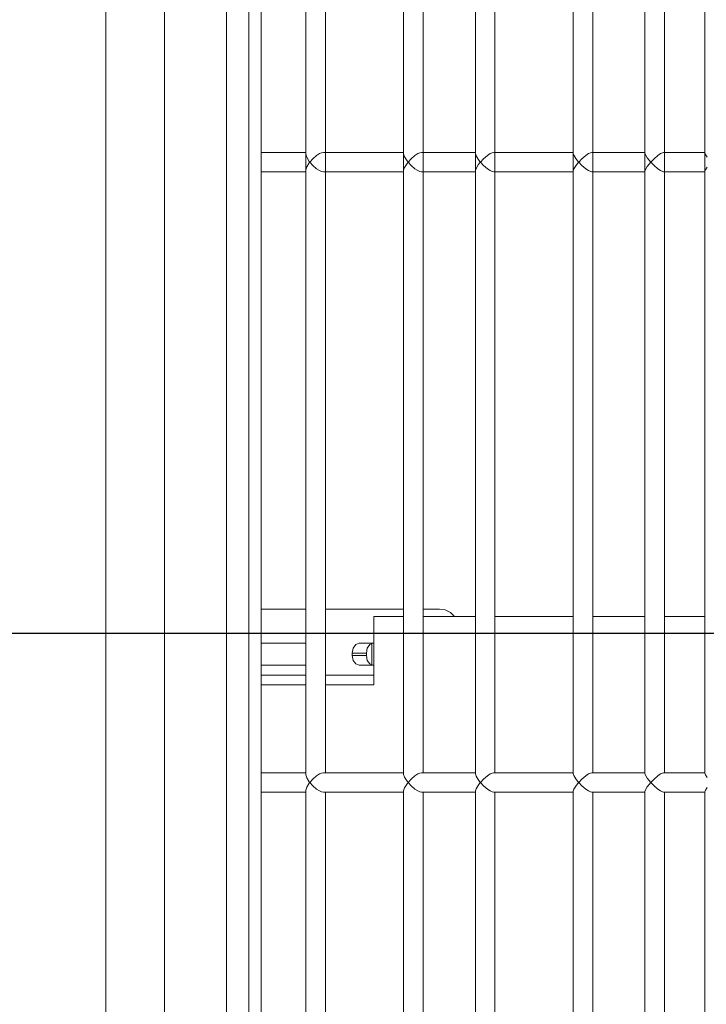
# Model space of a CAD drawing. Header units: millimetres. Extents: x -367720 to -162733, y 309172 to 337444.
# Tile 10 of 256: x -361139 to -361047, y 316455 to 316586. Entities that reach past the tile are written whole.
import ezdxf

# ---------------------------------------------------------------- set-up
doc = ezdxf.new("R2010")
doc.units = ezdxf.units.MM
doc.header["$LTSCALE"] = 10
doc.header["$MEASUREMENT"] = 0
doc.layers.get('0').update_dxf_attribs({"color": 255, "lineweight": 13})
for name, color, linetype, lineweight in [('LATS_EQ_IDU', 7, 'Continuous', 0), ('VZ1', 6, 'Continuous', 18), ('vzt-odvod', 6, 'Continuous', 40), ('vzt-přívod', 2, 'Continuous', 40)]:
    doc.layers.add(name, color=color, linetype=linetype, lineweight=lineweight)
doc.styles.add('ROMANS', font='ROMANS.shx', dxfattribs={"height": 80})

# ---------------------------------------------------------------- blocks, each defined once
blk = doc.blocks.new('LATS_IDU_WALL_MOUNTED_SB')
at = {"color": 0, "linetype": 'Continuous'}
for p, q in [((-437.87, 167.6), (438.7, 167.6)), ((-438, 159.79), (438.82, 159.79)), ((-436.17, 151.53), (436.98, 151.53)), ((436.99, 148.57), (-436.17, 148.57)), ((-376.33, 146.94), (-23.26, 146.94)), ((-298.93, 146.94), (-298.93, 143.98)), ((-296.33, 143.98), (-296.33, 146.94)), ((-284.63, 146.94), (-284.63, 143.98)), ((-283.33, 146.94), (-283.33, 140.98)), ((-282.03, 140.98), (-282.03, 146.94)), ((-279.11, 146.94), (-279.11, 140.98)), ((-274.56, 140.98), (-274.56, 146.94)), ((-216.38, 143.98), (-216.38, 146.94)), ((-213.78, 146.94), (-213.78, 143.98)), ((-298.93, 143.98), (-298.93, 140.98)), ((-296.33, 140.98), (-296.33, 143.98)), ((-284.63, 143.98), (-284.63, 140.98)), ((-216.38, 140.98), (-216.38, 143.98)), ((-213.78, 143.98), (-213.78, 140.98)), ((-298.67, 140.98), (-357.29, 140.98)), ((-298.67, 140.98), (-298.27, 140.87)), ((-298.27, 140.87), (-297.72, 140.53)), ((-297.64, 140.45), (-298.07, 140.06)), ((-297.72, 140.53), (-297.64, 140.46)), ((-297.64, 140.46), (-297.63, 140.46)), ((-297.63, 140.46), (-297.64, 140.45)), ((-297.63, 140.46), (-297.54, 140.53)), ((-297.63, 140.45), (-297.63, 140.46)), ((-297.63, 140.46), (-297.63, 140.46)), ((-297.19, 140.06), (-297.63, 140.45)), ((-297.54, 140.53), (-296.99, 140.87)), ((-296.99, 140.87), (-296.59, 140.98)), ((-296.59, 140.98), (-216.12, 140.98)), ((-234.82, 140.98), (-148.02, 140.98)), ((-214.04, 140.98), (-230.57, 140.98)), ((-215.72, 140.87), (-216.12, 140.98)), ((-215.17, 140.53), (-215.72, 140.87)), ((-215.52, 140.06), (-215.09, 140.45)), ((-215.09, 140.46), (-215.17, 140.53)), ((-215.08, 140.46), (-215.09, 140.46)), ((-215.09, 140.45), (-215.08, 140.46)), ((-214.99, 140.53), (-215.08, 140.46)), ((-215.08, 140.46), (-215.08, 140.45)), ((-215.08, 140.46), (-215.08, 140.46)), ((-215.08, 140.45), (-214.64, 140.06)), ((-214.44, 140.87), (-214.99, 140.53)), ((-214.04, 140.98), (-214.44, 140.87)), ((-298.76, 139.15), (-298.89, 138.88)), ((-298.51, 139.55), (-298.76, 139.15)), ((-298.07, 140.06), (-298.51, 139.55)), ((-296.76, 139.55), (-297.19, 140.06)), ((-296.5, 139.15), (-296.76, 139.55)), ((-296.38, 138.88), (-296.5, 139.15)), ((-216.34, 138.88), (-216.21, 139.15)), ((-216.21, 139.15), (-215.96, 139.55)), ((-215.96, 139.55), (-215.52, 140.06)), ((-214.64, 140.06), (-214.21, 139.55)), ((-214.21, 139.55), (-213.95, 139.15)), ((-213.95, 139.15), (-213.83, 138.88)), ((-357.03, 138.38), (-298.93, 138.38)), ((-298.89, 138.88), (-298.93, 138.64)), ((-298.93, 138.64), (-298.93, 133.36)), ((-296.33, 138.64), (-296.38, 138.88)), ((-296.33, 133.36), (-296.33, 138.64)), ((-216.38, 138.38), (-296.33, 138.38)), ((-284.63, 138.38), (-284.63, 135.18)), ((-283.33, 138.38), (-283.33, 131.94)), ((-274.56, 127.98), (-274.56, 138.38)), ((-148.28, 138.38), (-234.55, 138.38)), ((-230.83, 138.38), (-213.78, 138.38)), ((-216.38, 138.64), (-216.34, 138.88)), ((-216.38, 133.36), (-216.38, 138.64)), ((-213.83, 138.88), (-213.78, 138.64)), ((-213.78, 138.64), (-213.78, 133.36)), ((-284.63, 135.18), (-284.63, 131.94)), ((-282.03, 133.89), (-281.86, 134.35)), ((-282.03, 131.94), (-282.03, 133.89)), ((-281.86, 134.35), (-281.38, 134.68)), ((-281.38, 134.68), (-280.73, 134.8)), ((-280.73, 134.8), (-280.41, 134.8)), ((-280.73, 134.8), (-280.73, 132.93)), ((-280.41, 132.93), (-280.41, 134.8)), ((-280.41, 134.8), (-279.76, 134.68)), ((-279.76, 134.68), (-279.28, 134.35)), ((-279.28, 134.35), (-279.11, 133.89)), ((-279.11, 133.89), (-279.11, 131.94)), ((-298.93, 133.36), (-298.93, 127.98)), ((-296.33, 127.98), (-296.33, 133.36)), ((-281.86, 132.47), (-282.03, 132.02)), ((-281.38, 132.81), (-281.86, 132.47)), ((-280.73, 132.93), (-281.38, 132.81)), ((-280.73, 132.93), (-280.41, 132.93)), ((-279.76, 132.81), (-280.41, 132.93)), ((-279.28, 132.47), (-279.76, 132.81)), ((-279.11, 132.02), (-279.28, 132.47)), ((-216.38, 127.98), (-216.38, 133.36)), ((-213.78, 133.36), (-213.78, 127.98)), ((-275.53, 131.94), (-284.63, 131.94)), ((-279.14, 132.22), (-282, 132.22)), ((-275.53, 129.97), (-275.53, 131.94)), ((-275.53, 127.98), (-275.53, 129.97)), ((-298.72, 127.98), (-357.24, 127.98)), ((-298.72, 127.98), (-298.33, 127.86)), ((-298.33, 127.86), (-297.81, 127.53)), ((-297.64, 127.39), (-298.07, 126.98)), ((-297.81, 127.53), (-297.64, 127.39)), ((-297.64, 127.39), (-297.63, 127.39)), ((-297.63, 127.39), (-297.64, 127.39)), ((-297.63, 127.39), (-297.45, 127.53)), ((-297.63, 127.39), (-297.63, 127.39)), ((-297.19, 126.98), (-297.63, 127.39)), ((-297.63, 127.39), (-297.63, 127.39)), ((-297.45, 127.53), (-296.93, 127.86)), ((-296.93, 127.86), (-296.55, 127.98)), ((-296.55, 127.98), (-216.17, 127.98)), ((-234.77, 127.98), (-148.07, 127.98)), ((-214, 127.98), (-230.62, 127.98)), ((-215.78, 127.86), (-216.17, 127.98)), ((-215.26, 127.53), (-215.78, 127.86)), ((-215.52, 126.98), (-215.09, 127.39)), ((-215.09, 127.39), (-215.26, 127.53)), ((-215.08, 127.39), (-215.09, 127.39)), ((-215.09, 127.39), (-215.08, 127.39)), ((-214.9, 127.53), (-215.08, 127.39)), ((-215.08, 127.39), (-214.64, 126.98)), ((-215.08, 127.39), (-215.08, 127.39)), ((-215.08, 127.39), (-215.08, 127.39)), ((-214.38, 127.86), (-214.9, 127.53)), ((-214, 127.98), (-214.38, 127.86)), ((-298.89, 125.81), (-298.93, 125.59)), ((-298.76, 126.08), (-298.89, 125.81)), ((-298.51, 126.47), (-298.76, 126.08)), ((-298.07, 126.98), (-298.51, 126.47)), ((-296.76, 126.47), (-297.19, 126.98)), ((-296.5, 126.08), (-296.76, 126.47)), ((-296.38, 125.81), (-296.5, 126.08)), ((-296.33, 125.59), (-296.38, 125.81)), ((-216.38, 125.59), (-216.34, 125.81)), ((-216.34, 125.81), (-216.21, 126.08)), ((-216.21, 126.08), (-215.96, 126.47)), ((-215.96, 126.47), (-215.52, 126.98)), ((-214.64, 126.98), (-214.21, 126.47)), ((-214.21, 126.47), (-213.95, 126.08)), ((-213.95, 126.08), (-213.83, 125.81)), ((-213.83, 125.81), (-213.78, 125.59)), ((-357.03, 125.38), (-298.93, 125.38)), ((-298.93, 125.59), (-298.93, 123.77)), ((-296.33, 123.77), (-296.33, 125.59)), ((-216.38, 125.38), (-296.33, 125.38)), ((-275.53, 123.67), (-275.53, 125.38)), ((-274.56, 123.23), (-274.56, 125.38)), ((-148.28, 125.38), (-234.55, 125.38)), ((-230.83, 125.38), (-213.78, 125.38)), ((-216.38, 123.77), (-216.38, 125.59)), ((-213.78, 125.59), (-213.78, 123.77)), ((-298.93, 123.77), (-298.93, 118.43)), ((-296.33, 118.43), (-296.33, 123.77)), ((-275.53, 118.42), (-275.53, 123.67)), ((-274.67, 122.46), (-274.56, 123.23)), ((-216.38, 118.43), (-216.38, 123.77)), ((-213.78, 123.77), (-213.78, 118.43)), ((-275.01, 121.76), (-274.67, 122.46)), ((-275.53, 121.2), (-275.01, 121.76)), ((-298.76, 118.43), (-357.2, 118.43)), ((-298.76, 118.43), (-298.47, 118.35)), ((-298.47, 118.35), (-298.01, 118.07)), ((-298.01, 118.07), (-297.64, 117.78)), ((-297.63, 117.78), (-297.25, 118.07)), ((-297.25, 118.07), (-296.79, 118.35)), ((-296.79, 118.35), (-296.5, 118.43)), ((-296.5, 118.43), (-216.21, 118.43)), ((-234.73, 118.43), (-148.11, 118.43)), ((-213.95, 118.43), (-230.66, 118.43)), ((-215.92, 118.35), (-216.21, 118.43)), ((-215.46, 118.07), (-215.92, 118.35)), ((-215.09, 117.78), (-215.46, 118.07)), ((-214.7, 118.07), (-215.08, 117.78)), ((-214.24, 118.35), (-214.7, 118.07)), ((-213.95, 118.43), (-214.24, 118.35)), ((-298.51, 116.84), (-298.76, 116.46)), ((-298.07, 117.35), (-298.51, 116.84)), ((-297.64, 117.76), (-298.07, 117.35)), ((-297.64, 117.78), (-297.63, 117.77)), ((-297.63, 117.77), (-297.64, 117.76)), ((-297.63, 117.77), (-297.63, 117.78)), ((-297.63, 117.76), (-297.63, 117.77)), ((-297.19, 117.35), (-297.63, 117.76)), ((-296.76, 116.84), (-297.19, 117.35)), ((-296.5, 116.46), (-296.76, 116.84)), ((-216.21, 116.46), (-215.96, 116.84)), ((-215.96, 116.84), (-215.52, 117.35)), ((-215.52, 117.35), (-215.09, 117.76)), ((-215.08, 117.77), (-215.09, 117.78)), ((-215.09, 117.76), (-215.08, 117.77)), ((-215.08, 117.78), (-215.08, 117.77)), ((-215.08, 117.77), (-215.08, 117.76)), ((-215.08, 117.76), (-214.64, 117.35)), ((-214.64, 117.35), (-214.21, 116.84)), ((-214.21, 116.84), (-213.95, 116.46)), ((-357.03, 115.83), (-298.93, 115.83)), ((-298.89, 116.2), (-298.93, 115.99)), ((-298.93, 115.99), (-298.93, 110.74)), ((-298.76, 116.46), (-298.89, 116.2)), ((-296.38, 116.2), (-296.5, 116.46)), ((-296.33, 115.99), (-296.38, 116.2)), ((-296.33, 110.74), (-296.33, 115.99)), ((-216.38, 115.83), (-296.33, 115.83)), ((-275.53, 110.66), (-275.53, 115.82)), ((-148.28, 115.83), (-234.55, 115.83)), ((-230.83, 115.83), (-213.78, 115.83)), ((-216.38, 115.99), (-216.34, 116.2)), ((-216.38, 110.74), (-216.38, 115.99)), ((-216.34, 116.2), (-216.21, 116.46)), ((-213.95, 116.46), (-213.83, 116.2)), ((-213.83, 116.2), (-213.78, 115.99)), ((-213.78, 115.99), (-213.78, 110.74)), ((-298.93, 110.74), (-298.93, 105.43)), ((-296.33, 105.43), (-296.33, 110.74)), ((-275.53, 105.43), (-275.53, 110.66)), ((-216.38, 105.43), (-216.38, 110.74)), ((-213.78, 110.74), (-213.78, 105.43)), ((-298.8, 105.43), (-357.16, 105.43)), ((-298.8, 105.43), (-298.54, 105.35)), ((-298.54, 105.35), (-298.12, 105.1)), ((-298.12, 105.1), (-297.64, 104.71)), ((-297.63, 104.71), (-297.14, 105.1)), ((-297.14, 105.1), (-296.72, 105.35)), ((-296.72, 105.35), (-296.47, 105.43)), ((-296.47, 105.43), (-216.25, 105.43)), ((-234.69, 105.43), (-148.15, 105.43)), ((-213.92, 105.43), (-230.7, 105.43)), ((-215.99, 105.35), (-216.25, 105.43)), ((-215.57, 105.1), (-215.99, 105.35)), ((-215.09, 104.71), (-215.57, 105.1)), ((-214.59, 105.1), (-215.08, 104.71)), ((-214.17, 105.35), (-214.59, 105.1)), ((-213.92, 105.43), (-214.17, 105.35)), ((-298.51, 103.76), (-298.76, 103.39)), ((-298.07, 104.27), (-298.51, 103.76)), ((-297.64, 104.7), (-298.07, 104.27)), ((-297.64, 104.71), (-297.63, 104.7)), ((-297.63, 104.7), (-297.64, 104.7)), ((-297.63, 104.7), (-297.63, 104.71)), ((-297.63, 104.7), (-297.63, 104.7)), ((-297.19, 104.27), (-297.63, 104.7)), ((-296.76, 103.76), (-297.19, 104.27)), ((-296.5, 103.39), (-296.76, 103.76)), ((-216.21, 103.39), (-215.96, 103.76)), ((-215.96, 103.76), (-215.52, 104.27)), ((-215.52, 104.27), (-215.09, 104.7)), ((-215.08, 104.7), (-215.09, 104.71)), ((-215.09, 104.7), (-215.08, 104.7)), ((-215.08, 104.71), (-215.08, 104.7)), ((-215.08, 104.7), (-214.64, 104.27)), ((-215.08, 104.7), (-215.08, 104.7)), ((-214.64, 104.27), (-214.21, 103.76)), ((-214.21, 103.76), (-213.95, 103.39)), ((-357.03, 102.83), (-298.93, 102.83)), ((-298.89, 103.15), (-298.93, 102.96)), ((-298.93, 102.96), (-298.93, 97.72)), ((-298.76, 103.39), (-298.89, 103.15)), ((-296.38, 103.15), (-296.5, 103.39)), ((-296.33, 102.96), (-296.38, 103.15)), ((-296.33, 97.72), (-296.33, 102.96)), ((-216.38, 102.83), (-296.33, 102.83)), ((-275.53, 97.65), (-275.53, 102.83)), ((-148.28, 102.83), (-234.55, 102.83)), ((-230.83, 102.83), (-213.78, 102.83)), ((-216.38, 102.96), (-216.34, 103.15)), ((-216.38, 97.72), (-216.38, 102.96)), ((-216.34, 103.15), (-216.21, 103.39)), ((-213.95, 103.39), (-213.83, 103.15)), ((-213.83, 103.15), (-213.78, 102.96)), ((-213.78, 102.96), (-213.78, 97.72)), ((-298.93, 97.72), (-298.93, 95.9)), ((-296.33, 95.9), (-296.33, 97.72)), ((-275.53, 95.9), (-275.53, 97.65)), ((-216.38, 95.9), (-216.38, 97.72)), ((-213.78, 97.72), (-213.78, 95.9)), ((-298.83, 95.9), (-357.13, 95.9)), ((-298.83, 95.9), (-298.6, 95.83)), ((-298.6, 95.83), (-298.22, 95.59)), ((-297.04, 95.59), (-296.66, 95.83)), ((-296.66, 95.83), (-296.44, 95.9)), ((-296.44, 95.9), (-216.28, 95.9)), ((-234.66, 95.9), (-148.18, 95.9)), ((-213.89, 95.9), (-230.73, 95.9)), ((-216.05, 95.83), (-216.28, 95.9)), ((-215.67, 95.59), (-216.05, 95.83)), ((-214.11, 95.83), (-214.49, 95.59)), ((-213.89, 95.9), (-214.11, 95.83)), ((-298.07, 94.67), (-298.51, 94.17)), ((-298.22, 95.59), (-297.64, 95.11)), ((-297.64, 95.1), (-298.07, 94.67)), ((-297.64, 95.11), (-297.63, 95.11)), ((-297.63, 95.11), (-297.64, 95.1)), ((-297.63, 95.11), (-297.04, 95.59)), ((-297.63, 95.1), (-297.63, 95.11)), ((-297.63, 95.11), (-297.63, 95.11)), ((-297.19, 94.67), (-297.63, 95.1)), ((-296.76, 94.17), (-297.19, 94.67)), ((-215.96, 94.17), (-215.52, 94.67)), ((-215.09, 95.11), (-215.67, 95.59)), ((-215.52, 94.67), (-215.09, 95.1)), ((-215.08, 95.11), (-215.09, 95.11)), ((-215.09, 95.1), (-215.08, 95.11)), ((-214.49, 95.59), (-215.08, 95.11)), ((-215.08, 95.11), (-215.08, 95.1)), ((-215.08, 95.11), (-215.08, 95.11)), ((-215.08, 95.1), (-214.64, 94.67)), ((-214.64, 94.67), (-214.21, 94.17)), ((-357.03, 93.3), (-298.93, 93.3)), ((-298.89, 93.57), (-298.93, 93.4)), ((-298.93, 93.4), (-298.93, 93.18)), ((-298.93, 93.18), (-298.93, 87.91)), ((-298.76, 93.8), (-298.89, 93.57)), ((-298.51, 94.17), (-298.76, 93.8)), ((-296.5, 93.8), (-296.76, 94.17)), ((-296.38, 93.57), (-296.5, 93.8)), ((-296.33, 93.4), (-296.38, 93.57)), ((-296.33, 93.18), (-296.33, 93.4)), ((-216.38, 93.3), (-296.33, 93.3)), ((-296.33, 87.91), (-296.33, 93.18)), ((-275.53, 93.13), (-275.53, 93.3)), ((-275.53, 87.91), (-275.53, 93.13)), ((-148.28, 93.3), (-234.55, 93.3)), ((-230.83, 93.3), (-213.78, 93.3)), ((-216.38, 93.4), (-216.34, 93.57)), ((-216.38, 93.18), (-216.38, 93.4)), ((-216.38, 87.91), (-216.38, 93.18)), ((-216.34, 93.57), (-216.21, 93.8)), ((-216.21, 93.8), (-215.96, 94.17)), ((-214.21, 94.17), (-213.95, 93.8)), ((-213.95, 93.8), (-213.83, 93.57)), ((-213.83, 93.57), (-213.78, 93.4)), ((-213.78, 93.4), (-213.78, 93.18)), ((-213.78, 93.18), (-213.78, 87.91)), ((-298.85, 87.91), (-357.1, 87.91)), ((-298.85, 87.91), (-298.66, 87.84)), ((-298.66, 87.84), (-298.31, 87.62)), ((-296.95, 87.62), (-296.61, 87.84)), ((-296.61, 87.84), (-296.41, 87.91)), ((-296.41, 87.91), (-216.3, 87.91)), ((-234.63, 87.91), (-148.2, 87.91)), ((-213.86, 87.91), (-230.75, 87.91)), ((-216.11, 87.84), (-216.3, 87.91)), ((-215.76, 87.62), (-216.11, 87.84)), ((-214.06, 87.84), (-214.4, 87.62)), ((-213.86, 87.91), (-214.06, 87.84))]:
    blk.add_line(p, q, dxfattribs=at)
blk = doc.blocks.new('A$C44164CF6')
at = {"layer": 'LATS_EQ_IDU', "color": 1, "ltscale": 5, "rotation": 90}
blk.add_blockref('LATS_IDU_WALL_MOUNTED_SB', (-6176.77, -2137.5), dxfattribs=at)
at = {"layer": 'VZ1', "extrusion": (0, -1, -1.22461e-16), "style": 'ROMANS', "width": 0.8, "flags": 1}
for tag, p in [('MATERIAL', (-2269.09, 3112.52, -14812.16)), ('PRIRUBA', (-2269.09, 3112.52, -14812.16)), ('PRUTOK', (-2269.09, 3112.52, -14812.16)), ('PLOCHA', (-2269.09, 3112.52, -14812.16)), ('OBVOD', (-2269.09, 3112.52, -14812.16)), ('NAZEV', (-2269.09, 3112.52, -14812.16)), ('KOTA', (-2269.09, 3112.52, -14812.16)), ('USEK', (-2269.09, 3112.52, -14812.16)), ('TVAR', (-2269.09, 3112.52, -14812.16)), ('POS', (-2269.09, 3112.52, -14812.16)), ('NB2', (-2269.09, 3112.52, -14812.16)), ('NB1', (-2269.09, 3112.52, -14812.16)), ('DB', (-2269.09, 3112.52, -14812.16)), ('DA', (-2269.09, 3112.52, -14812.16)), ('B2', (-2269.09, 3112.52, -14812.16)), ('B1', (-2269.09, 3112.52, -14812.16)), ('A2', (-2269.09, 3112.52, -14812.16)), ('A1', (-2269.09, 3112.52, -14812.16)), ('LT', (-2269.09, 3112.52, -14812.16)), ('MATERIAL', (99885.33, 3112.52, -14812.16)), ('PRIRUBA', (99885.33, 3112.52, -14812.16)), ('PRUTOK', (99885.33, 3112.52, -14812.16)), ('PLOCHA', (99885.33, 3112.52, -14812.16)), ('OBVOD', (99885.33, 3112.52, -14812.16)), ('NAZEV', (99885.33, 3112.52, -14812.16)), ('KOTA', (99885.33, 3112.52, -14812.16)), ('USEK', (99885.33, 3112.52, -14812.16)), ('TVAR', (99885.33, 3112.52, -14812.16)), ('POS', (99885.33, 3112.52, -14812.16)), ('NB2', (99885.33, 3112.52, -14812.16)), ('NB1', (99885.33, 3112.52, -14812.16)), ('DB', (99885.33, 3112.52, -14812.16)), ('DA', (99885.33, 3112.52, -14812.16)), ('B2', (99885.33, 3112.52, -14812.16)), ('B1', (99885.33, 3112.52, -14812.16)), ('A2', (99885.33, 3112.52, -14812.16)), ('A1', (99885.33, 3112.52, -14812.16)), ('LT', (99885.33, 3112.52, -14812.16))]:
    blk.add_attdef(tag, p, '', height=1, rotation=180, dxfattribs=at)
at = {"layer": 'VZ1', "extrusion": (1.22461e-16, 1, 4.44089e-16), "style": 'ROMANS', "width": 0.8, "flags": 1}
for tag, p in [('MATERIAL', (2269.09, 2852.52, 14812.16)), ('PRIRUBA', (2269.09, 2852.52, 14812.16)), ('IZOLACE', (2269.09, 2852.52, 14812.16)), ('PRUTOK', (2269.09, 2852.52, 14812.16)), ('PLOCHA', (2269.09, 2852.52, 14812.16)), ('NASTCE', (2269.09, 2852.52, 14812.16)), ('OBVOD', (2269.09, 2852.52, 14812.16)), ('NAZEV', (2269.09, 2852.52, 14812.16)), ('KOTA', (2269.09, 2852.52, 14812.16)), ('USEK', (2269.09, 2852.52, 14812.16)), ('TVAR', (2269.09, 2852.52, 14812.16)), ('POS', (2269.09, 2852.52, 14812.16)), ('NB2', (2269.09, 2852.52, 14812.16)), ('NB1', (2269.09, 2852.52, 14812.16)), ('B1', (2269.09, 2852.52, 14812.16)), ('VS', (2269.09, 2852.52, 14812.16)), ('A1', (2269.09, 2852.52, 14812.16)), ('LT', (2269.09, 2852.52, 14812.16)), ('MATERIAL', (-99885.33, 2852.52, 14812.16)), ('PRIRUBA', (-99885.33, 2852.52, 14812.16)), ('IZOLACE', (-99885.33, 2852.52, 14812.16)), ('PRUTOK', (-99885.33, 2852.52, 14812.16)), ('PLOCHA', (-99885.33, 2852.52, 14812.16)), ('NASTCE', (-99885.33, 2852.52, 14812.16)), ('OBVOD', (-99885.33, 2852.52, 14812.16)), ('NAZEV', (-99885.33, 2852.52, 14812.16)), ('KOTA', (-99885.33, 2852.52, 14812.16)), ('USEK', (-99885.33, 2852.52, 14812.16)), ('TVAR', (-99885.33, 2852.52, 14812.16)), ('POS', (-99885.33, 2852.52, 14812.16)), ('NB2', (-99885.33, 2852.52, 14812.16)), ('NB1', (-99885.33, 2852.52, 14812.16)), ('B1', (-99885.33, 2852.52, 14812.16)), ('VS', (-99885.33, 2852.52, 14812.16)), ('A1', (-99885.33, 2852.52, 14812.16)), ('LT', (-99885.33, 2852.52, 14812.16))]:
    blk.add_attdef(tag, p, '', height=1, dxfattribs=at)
blk = doc.blocks.new('A$C44067DDB')
at = {"layer": 'vzt-odvod', "lineweight": 30}
blk.add_line((2063.1013, 3884.7296, 2999.1009), (4494.6938, 3884.7256, 2999.6324), dxfattribs=at)
at = {"layer": 'VZ1', "extrusion": (1.04009e-13, 1, -4.87544e-15), "style": 'ROMANS', "width": 0.8, "flags": 1}
for tag in ['KOTA', 'USEK', 'TVAR', 'POS', 'NB2', 'NB1', 'VS', 'LT', 'D']:
    blk.add_attdef(tag, (-111318.983, 5039.0799, 11669.1415), '', height=1, dxfattribs=at)
at = {"layer": 'VZ1', "extrusion": (1, -3.06152e-16, 0), "style": 'ROMANS', "width": 0.8, "flags": 1}
for tag in ['NB2', 'NB1', 'PRUTOK', 'USEK', 'KOTA', 'NAZEV', 'PRIRUBA2', 'POS', 'MATERIAL', 'PRUMER', 'PLOCHA', 'LT', 'UHEL', 'R', 'D', 'TVAR']:
    blk.add_attdef(tag, (11669.1415, 5039.0799, 111318.983), '', height=1, rotation=90, dxfattribs=at)
at = {"layer": 'VZ1', "extrusion": (-2.71917e-32, 1, -4.44089e-16), "style": 'ROMANS', "width": 0.8, "flags": 1}
for tag, p in [('MATERIAL', (-177204.9859, 2943.2966, 11491.6104)), ('PRIRUBA', (-177204.9859, 2943.2966, 11491.6104)), ('PRUTOK', (-177204.9859, 2943.2966, 11491.6104)), ('PLOCHA', (-177204.9859, 2943.2966, 11491.6104)), ('OBVOD', (-177204.9859, 2943.2966, 11491.6104)), ('NAZEV', (-177204.9859, 2943.2966, 11491.6104)), ('KOTA', (-177204.9859, 2943.2966, 11491.6104)), ('USEK', (-177204.9859, 2943.2966, 11491.6104)), ('TVAR', (-177204.9859, 2943.2966, 11491.6104)), ('NBN', (-177204.9859, 2943.2966, 11491.6104)), ('POS', (-177204.9859, 2943.2966, 11491.6104)), ('NB3', (-177204.9859, 2943.2966, 11491.6104)), ('VS', (-177204.9859, 2943.2966, 11491.6104)), ('LT', (-177204.9859, 2943.2966, 11491.6104)), ('B', (-177204.9859, 2943.2966, 11491.6104)), ('R', (-177204.9859, 2943.2966, 11491.6104)), ('A', (-177204.9859, 2943.2966, 11491.6104)), ('MATERIAL', (-11332.888, 6131.7212, 9501.275)), ('MATERIAL', (-11332.9671, 2943.2966, 9501.275)), ('PRIRUBA', (-11332.888, 6131.7212, 9501.275)), ('PRIRUBA', (-11332.9671, 2943.2966, 9501.275)), ('PRUTOK', (-11332.888, 6131.7212, 9501.275)), ('PRUTOK', (-11332.9671, 2943.2966, 9501.275)), ('PLOCHA', (-11332.888, 6131.7212, 9501.275)), ('PLOCHA', (-11332.9671, 2943.2966, 9501.275)), ('OBVOD', (-11332.888, 6131.7212, 9501.275)), ('OBVOD', (-11332.9671, 2943.2966, 9501.275)), ('NAZEV', (-11332.888, 6131.7212, 9501.275)), ('NAZEV', (-11332.9671, 2943.2966, 9501.275)), ('KOTA', (-11332.888, 6131.7212, 9501.275)), ('USEK', (-11332.888, 6131.7212, 9501.275)), ('KOTA', (-11332.9671, 2943.2966, 9501.275)), ('USEK', (-11332.9671, 2943.2966, 9501.275)), ('TVAR', (-11332.888, 6131.7212, 9501.275)), ('TVAR', (-11332.9671, 2943.2966, 9501.275)), ('NBN', (-11332.888, 6131.7212, 9501.275)), ('NBN', (-11332.9671, 2943.2966, 9501.275)), ('POS', (-11332.888, 6131.7212, 9501.275)), ('NB3', (-11332.888, 6131.7212, 9501.275)), ('POS', (-11332.9671, 2943.2966, 9501.275)), ('NB3', (-11332.9671, 2943.2966, 9501.275)), ('VS', (-11332.888, 6131.7212, 9501.275)), ('LT', (-11332.888, 6131.7212, 9501.275)), ('VS', (-11332.9671, 2943.2966, 9501.275)), ('LT', (-11332.9671, 2943.2966, 9501.275)), ('B', (-11332.888, 6131.7212, 9501.275)), ('R', (-11332.888, 6131.7212, 9501.275)), ('A', (-11332.888, 6131.7212, 9501.275)), ('B', (-11332.9671, 2943.2966, 9501.275)), ('R', (-11332.9671, 2943.2966, 9501.275)), ('A', (-11332.9671, 2943.2966, 9501.275)), ('MATERIAL', (-109446.9123, 2943.2966, 9501.275)), ('PRIRUBA', (-109446.9123, 2943.2966, 9501.275)), ('PRUTOK', (-109446.9123, 2943.2966, 9501.275)), ('PLOCHA', (-109446.9123, 2943.2966, 9501.275)), ('OBVOD', (-109446.9123, 2943.2966, 9501.275)), ('NAZEV', (-109446.9123, 2943.2966, 9501.275)), ('KOTA', (-109446.9123, 2943.2966, 9501.275)), ('USEK', (-109446.9123, 2943.2966, 9501.275)), ('TVAR', (-109446.9123, 2943.2966, 9501.275)), ('NBN', (-109446.9123, 2943.2966, 9501.275)), ('POS', (-109446.9123, 2943.2966, 9501.275)), ('NB3', (-109446.9123, 2943.2966, 9501.275)), ('VS', (-109446.9123, 2943.2966, 9501.275)), ('LT', (-109446.9123, 2943.2966, 9501.275)), ('B', (-109446.9123, 2943.2966, 9501.275)), ('R', (-109446.9123, 2943.2966, 9501.275)), ('A', (-109446.9123, 2943.2966, 9501.275))]:
    blk.add_attdef(tag, p, '', height=1, dxfattribs=at)
at = {"layer": 'VZ1', "extrusion": (-1, 0, 0), "style": 'ROMANS', "width": 0.8, "flags": 1}
for tag, p in [('NB3', (-11312.8354, 2943.2966, -178642.0188)), ('PRUTOK', (-11312.8354, 2943.2966, -178642.0188)), ('USEK', (-11312.8354, 2943.2966, -178642.0188)), ('VS', (-11312.8354, 2943.2966, -178642.0188)), ('NAZEV', (-11312.8354, 2943.2966, -178642.0188)), ('KOTA', (-11312.8354, 2943.2966, -178642.0188)), ('POS', (-11312.8354, 2943.2966, -178642.0188)), ('MATERIAL', (-11312.8354, 2943.2966, -178642.0188)), ('PRIRUBA', (-11312.8354, 2943.2966, -178642.0188)), ('PLOCHA', (-11312.8354, 2943.2966, -178642.0188)), ('OBVOD', (-11312.8354, 2943.2966, -178642.0188)), ('R', (-11312.8354, 2943.2966, -178642.0188)), ('LT', (-11312.8354, 2943.2966, -178642.0188)), ('B', (-11312.8354, 2943.2966, -178642.0188)), ('A', (-11312.8354, 2943.2966, -178642.0188)), ('TVAR', (-11312.8354, 2943.2966, -178642.0188)), ('NB3', (-9322.5, 6131.7212, -12769.9209)), ('PRUTOK', (-9322.5, 6131.7212, -12769.9209)), ('USEK', (-9322.5, 6131.7212, -12769.9209)), ('VS', (-9322.5, 6131.7212, -12769.9209)), ('NAZEV', (-9322.5, 6131.7212, -12769.9209)), ('KOTA', (-9322.5, 6131.7212, -12769.9209)), ('POS', (-9322.5, 6131.7212, -12769.9209)), ('MATERIAL', (-9322.5, 6131.7212, -12769.9209)), ('PRIRUBA', (-9322.5, 6131.7212, -12769.9209)), ('PLOCHA', (-9322.5, 6131.7212, -12769.9209)), ('OBVOD', (-9322.5, 6131.7212, -12769.9209)), ('R', (-9322.5, 6131.7212, -12769.9209)), ('LT', (-9322.5, 6131.7212, -12769.9209)), ('B', (-9322.5, 6131.7212, -12769.9209)), ('A', (-9322.5, 6131.7212, -12769.9209)), ('TVAR', (-9322.5, 6131.7212, -12769.9209)), ('NB3', (-9322.5, 2943.2966, -12770)), ('PRUTOK', (-9322.5, 2943.2966, -12770)), ('USEK', (-9322.5, 2943.2966, -12770)), ('VS', (-9322.5, 2943.2966, -12770)), ('NAZEV', (-9322.5, 2943.2966, -12770)), ('KOTA', (-9322.5, 2943.2966, -12770)), ('POS', (-9322.5, 2943.2966, -12770)), ('MATERIAL', (-9322.5, 2943.2966, -12770)), ('PRIRUBA', (-9322.5, 2943.2966, -12770)), ('PLOCHA', (-9322.5, 2943.2966, -12770)), ('OBVOD', (-9322.5, 2943.2966, -12770)), ('R', (-9322.5, 2943.2966, -12770)), ('LT', (-9322.5, 2943.2966, -12770)), ('B', (-9322.5, 2943.2966, -12770)), ('A', (-9322.5, 2943.2966, -12770)), ('TVAR', (-9322.5, 2943.2966, -12770)), ('NB3', (-9322.5, 2943.2966, -110883.9452)), ('PRUTOK', (-9322.5, 2943.2966, -110883.9452)), ('USEK', (-9322.5, 2943.2966, -110883.9452)), ('VS', (-9322.5, 2943.2966, -110883.9452)), ('NAZEV', (-9322.5, 2943.2966, -110883.9452)), ('KOTA', (-9322.5, 2943.2966, -110883.9452)), ('POS', (-9322.5, 2943.2966, -110883.9452)), ('MATERIAL', (-9322.5, 2943.2966, -110883.9452)), ('PRIRUBA', (-9322.5, 2943.2966, -110883.9452)), ('PLOCHA', (-9322.5, 2943.2966, -110883.9452)), ('OBVOD', (-9322.5, 2943.2966, -110883.9452)), ('R', (-9322.5, 2943.2966, -110883.9452)), ('LT', (-9322.5, 2943.2966, -110883.9452)), ('B', (-9322.5, 2943.2966, -110883.9452)), ('A', (-9322.5, 2943.2966, -110883.9452)), ('TVAR', (-9322.5, 2943.2966, -110883.9452))]:
    blk.add_attdef(tag, p, '', height=1, rotation=270, dxfattribs=at)
at = {"layer": 'VZ1', "extrusion": (1, -2.32324e-14, 0), "style": 'ROMANS', "width": 0.8, "flags": 1}
for tag in ['NB2', 'NB1', 'PRUTOK', 'USEK', 'KOTA', 'NAZEV', 'PRIRUBA2', 'POS', 'MATERIAL', 'PRUMER', 'PLOCHA', 'LT', 'UHEL', 'R', 'D', 'TVAR']:
    blk.add_attdef(tag, (11224.1742, 2147.9426, 13745.0379), '', height=1, rotation=270, dxfattribs=at)
at = {"layer": 'VZ1', "extrusion": (-1.83691e-16, -1, 0), "style": 'ROMANS', "width": 0.8, "flags": 1}
for tag in ['POZNAMKA', 'NB2', 'NB1', 'DATA-HODNOTA', 'DATA-KLIC', 'PRUTOK', 'USEK', 'DRUHTLUM', 'ZETA', 'PR', 'TYP', 'NAZEV', 'POS', 'VETA']:
    blk.add_attdef(tag, (111863.9472, 3000, -10940.785), '', height=1, dxfattribs=at)
at = {"layer": 'VZ1', "extrusion": (0, 1, -1.26974e-15), "style": 'ROMANS', "width": 0.8, "flags": 1}
for tag in ['PRIRUBA2', 'MATERIAL', 'PRUMER', 'IZOLACE', 'PRUTOK', 'PLOCHA', 'NASTCE', 'NAZEV', 'KOTA', 'USEK', 'TVAR', 'POS', 'NB2', 'NB1', 'VS', 'LT', 'D']:
    blk.add_attdef(tag, (-111858.983, 2389.3275, 10075), '', height=1, dxfattribs=at)
at = {"layer": 'VZ1', "style": 'ROMANS', "width": 0.8, "flags": 1}
for tag in ['VS', 'OBVOD', 'USEK', 'IZOLACE', 'NASTCE', 'PRUTOK', 'KOTA', 'POS', 'PRIRUBA', 'PLOCHA', 'A1', 'TVAR', 'NB2', 'NB1', 'NAZEV', 'MATERIAL', 'LT', 'B1']:
    blk.add_attdef(tag, (12740, 9530), '', height=1, rotation=270, dxfattribs=at)
at = {"layer": 'VZ1', "extrusion": (0, -1, 0), "style": 'ROMANS', "width": 0.8, "flags": 1}
for tag, p in [('NBN', (179201.405, 2639.0523, -9490.3354)), ('NB3', (179201.405, 2639.0523, -9490.3354)), ('PRUTOK', (179201.405, 2639.0523, -9490.3354)), ('USEK', (179201.405, 2639.0523, -9490.3354)), ('VS', (179201.405, 2639.0523, -9490.3354)), ('NAZEV', (179201.405, 2639.0523, -9490.3354)), ('KOTA', (179201.405, 2639.0523, -9490.3354)), ('POS', (179201.405, 2639.0523, -9490.3354)), ('MATERIAL', (179201.405, 2639.0523, -9490.3354)), ('PRIRUBA', (179201.405, 2639.0523, -9490.3354)), ('PLOCHA', (179201.405, 2639.0523, -9490.3354)), ('OBVOD', (179201.405, 2639.0523, -9490.3354)), ('R', (179201.405, 2639.0523, -9490.3354)), ('LT', (179201.405, 2639.0523, -9490.3354)), ('B', (179201.405, 2639.0523, -9490.3354)), ('A', (179201.405, 2639.0523, -9490.3354)), ('TVAR', (179201.405, 2639.0523, -9490.3354)), ('NBN', (13329.3863, 2639.0523, -7500)), ('NB3', (13329.3863, 2639.0523, -7500)), ('PRUTOK', (13329.3863, 2639.0523, -7500)), ('USEK', (13329.3863, 2639.0523, -7500)), ('VS', (13329.3863, 2639.0523, -7500)), ('NAZEV', (13329.3863, 2639.0523, -7500)), ('KOTA', (13329.3863, 2639.0523, -7500)), ('POS', (13329.3863, 2639.0523, -7500)), ('MATERIAL', (13329.3863, 2639.0523, -7500)), ('PRIRUBA', (13329.3863, 2639.0523, -7500)), ('PLOCHA', (13329.3863, 2639.0523, -7500)), ('OBVOD', (13329.3863, 2639.0523, -7500)), ('R', (13329.3863, 2639.0523, -7500)), ('LT', (13329.3863, 2639.0523, -7500)), ('B', (13329.3863, 2639.0523, -7500)), ('A', (13329.3863, 2639.0523, -7500)), ('TVAR', (13329.3863, 2639.0523, -7500)), ('TVAR', (111443.3315, 2639.0523, -7500)), ('A', (111443.3315, 2639.0523, -7500)), ('B', (111443.3315, 2639.0523, -7500)), ('LT', (111443.3315, 2639.0523, -7500)), ('R', (111443.3315, 2639.0523, -7500)), ('OBVOD', (111443.3315, 2639.0523, -7500)), ('PLOCHA', (111443.3315, 2639.0523, -7500)), ('PRIRUBA', (111443.3315, 2639.0523, -7500)), ('MATERIAL', (111443.3315, 2639.0523, -7500)), ('POS', (111443.3315, 2639.0523, -7500)), ('KOTA', (111443.3315, 2639.0523, -7500)), ('NAZEV', (111443.3315, 2639.0523, -7500)), ('VS', (111443.3315, 2639.0523, -7500)), ('USEK', (111443.3315, 2639.0523, -7500)), ('PRUTOK', (111443.3315, 2639.0523, -7500)), ('NB3', (111443.3315, 2639.0523, -7500)), ('NBN', (111443.3315, 2639.0523, -7500)), ('NBN', (111443.3315, 2639.0523, -7500)), ('NB3', (111443.3315, 2639.0523, -7500)), ('PRUTOK', (111443.3315, 2639.0523, -7500)), ('USEK', (111443.3315, 2639.0523, -7500)), ('VS', (111443.3315, 2639.0523, -7500)), ('NAZEV', (111443.3315, 2639.0523, -7500)), ('KOTA', (111443.3315, 2639.0523, -7500)), ('POS', (111443.3315, 2639.0523, -7500)), ('MATERIAL', (111443.3315, 2639.0523, -7500)), ('PRIRUBA', (111443.3315, 2639.0523, -7500)), ('PLOCHA', (111443.3315, 2639.0523, -7500)), ('OBVOD', (111443.3315, 2639.0523, -7500)), ('R', (111443.3315, 2639.0523, -7500)), ('LT', (111443.3315, 2639.0523, -7500)), ('B', (111443.3315, 2639.0523, -7500)), ('A', (111443.3315, 2639.0523, -7500)), ('TVAR', (111443.3315, 2639.0523, -7500))]:
    blk.add_attdef(tag, p, '', height=1, rotation=90, dxfattribs=at)
at = {"layer": 'VZ1', "extrusion": (2.83287e-14, -1, 0), "style": 'ROMANS', "width": 0.8, "flags": 1}
for tag, p in [('IZOLACE', (4619.6938, 3000, -5099.5832)), ('NASTCE', (4619.6938, 3000, -5099.5832)), ('NB2', (4619.6938, 3000, -5099.5832)), ('NB1', (4619.6938, 3000, -5099.5832)), ('VS', (4619.6938, 3000, -5099.5832)), ('PRUTOK', (4619.6938, 3000, -5099.5832)), ('USEK', (4619.6938, 3000, -5099.5832)), ('KOTA', (4619.6938, 3000, -5099.5832)), ('NAZEV', (4619.6938, 3000, -5099.5832)), ('PRIRUBA2', (4619.6938, 3000, -5099.5832)), ('POS', (4619.6938, 3000, -5099.5832)), ('MATERIAL', (4619.6938, 3000, -5099.5832)), ('PRUMER', (4619.6938, 3000, -5099.5832)), ('PLOCHA', (4619.6938, 3000, -5099.5832)), ('LT', (4619.6938, 3000, -5099.5832)), ('D', (4619.6938, 3000, -5099.5832)), ('TVAR', (4619.6938, 3000, -5099.5832)), ('IZOLACE', (102733.639, 3000, -4512.6709)), ('NASTCE', (102733.639, 3000, -4512.6709)), ('NB2', (102733.639, 3000, -4512.6709)), ('NB1', (102733.639, 3000, -4512.6709)), ('VS', (102733.639, 3000, -4512.6709)), ('PRUTOK', (102733.639, 3000, -4512.6709)), ('USEK', (102733.639, 3000, -4512.6709)), ('KOTA', (102733.639, 3000, -4512.6709)), ('NAZEV', (102733.639, 3000, -4512.6709)), ('PRIRUBA2', (102733.639, 3000, -4512.6709)), ('POS', (102733.639, 3000, -4512.6709)), ('MATERIAL', (102733.639, 3000, -4512.6709)), ('PRUMER', (102733.639, 3000, -4512.6709)), ('PLOCHA', (102733.639, 3000, -4512.6709)), ('LT', (102733.639, 3000, -4512.6709)), ('D', (102733.639, 3000, -4512.6709)), ('TVAR', (102733.639, 3000, -4512.6709))]:
    blk.add_attdef(tag, p, '', height=1, dxfattribs=at)
at = {"layer": 'vzt-přívod', "lineweight": 30, "extrusion": (-1, 0, 0), "style": 'ROMANS', "width": 0.8, "flags": 1}
for p in [(-11312.8354, 2943.2966, -178642.0188), (-9322.5, 6131.7212, -12769.9209), (-9322.5, 2943.2966, -12770), (-9322.5, 2943.2966, -110883.9452)]:
    blk.add_attdef('NBN', p, '', height=1, rotation=270, dxfattribs=at)
at = {"layer": 'vzt-přívod', "lineweight": 30, "extrusion": (0.707107, 0.707107, 0), "style": 'ROMANS', "width": 0.8, "flags": 1}
for tag, p in [('PRIRUBA2', (-1079.1254, 2936.5022, 15975.6328)), ('MATERIAL', (-1079.1254, 2936.5022, 15975.6328)), ('PRUMER', (-1079.1254, 2936.5022, 15975.6328)), ('IZOLACE', (-1079.1254, 2936.5022, 15975.6328)), ('PRUTOK', (-1079.1254, 2936.5022, 15975.6328)), ('PLOCHA', (-1079.1254, 2936.5022, 15975.6328)), ('PRIRUBA2', (-70456.1614, 2936.5022, 85352.6688)), ('MATERIAL', (-70456.1614, 2936.5022, 85352.6688)), ('PRUMER', (-70456.1614, 2936.5022, 85352.6688)), ('IZOLACE', (-70456.1614, 2936.5022, 85352.6688)), ('PRUTOK', (-70456.1614, 2936.5022, 85352.6688)), ('PLOCHA', (-70456.1614, 2936.5022, 85352.6688)), ('NASTCE', (-1079.1254, 2936.5022, 15975.6328)), ('NAZEV', (-1079.1254, 2936.5022, 15975.6328)), ('KOTA', (-1079.1254, 2936.5022, 15975.6328)), ('USEK', (-1079.1254, 2936.5022, 15975.6328)), ('TVAR', (-1079.1254, 2936.5022, 15975.6328)), ('NASTCE', (-70456.1614, 2936.5022, 85352.6688)), ('NAZEV', (-70456.1614, 2936.5022, 85352.6688)), ('KOTA', (-70456.1614, 2936.5022, 85352.6688)), ('USEK', (-70456.1614, 2936.5022, 85352.6688)), ('TVAR', (-70456.1614, 2936.5022, 85352.6688)), ('POS', (-1079.1254, 2936.5022, 15975.6328)), ('NB2', (-1079.1254, 2936.5022, 15975.6328)), ('NB1', (-1079.1254, 2936.5022, 15975.6328)), ('VS', (-1079.1254, 2936.5022, 15975.6328)), ('LT', (-1079.1254, 2936.5022, 15975.6328)), ('D', (-1079.1254, 2936.5022, 15975.6328)), ('POS', (-70456.1614, 2936.5022, 85352.6688)), ('NB2', (-70456.1614, 2936.5022, 85352.6688)), ('NB1', (-70456.1614, 2936.5022, 85352.6688)), ('VS', (-70456.1614, 2936.5022, 85352.6688)), ('LT', (-70456.1614, 2936.5022, 85352.6688)), ('D', (-70456.1614, 2936.5022, 85352.6688))]:
    blk.add_attdef(tag, p, '', height=1, dxfattribs=at)
at = {"layer": 'vzt-přívod', "lineweight": 30, "style": 'ROMANS', "width": 0.8, "flags": 1}
for tag, p in [('USEK', (11882.7585, 10460.1981, 2936.5022)), ('UHEL', (11882.7585, 10460.1981, 2936.5022)), ('PRUTOK', (11882.7585, 10460.1981, 2936.5022)), ('KOTA', (11882.7585, 10460.1981, 2936.5022)), ('PRIRUBA2', (11882.7585, 10460.1981, 2936.5022)), ('POS', (11882.7585, 10460.1981, 2936.5022)), ('PRUMER', (11882.7585, 10460.1981, 2936.5022)), ('PLOCHA', (11882.7585, 10460.1981, 2936.5022)), ('TVAR', (11882.7585, 10460.1981, 2936.5022)), ('NB2', (11882.7585, 10460.1981, 2936.5022)), ('NB1', (11882.7585, 10460.1981, 2936.5022)), ('NAZEV', (11882.7585, 10460.1981, 2936.5022)), ('MATERIAL', (11882.7585, 10460.1981, 2936.5022)), ('LT', (11882.7585, 10460.1981, 2936.5022)), ('R', (11882.7585, 10460.1981, 2936.5022)), ('D', (11882.7585, 10460.1981, 2936.5022)), ('USEK', (109996.7036, 10460.1981, 2936.5022)), ('UHEL', (109996.7036, 10460.1981, 2936.5022)), ('PRUTOK', (109996.7036, 10460.1981, 2936.5022)), ('KOTA', (109996.7036, 10460.1981, 2936.5022)), ('PRIRUBA2', (109996.7036, 10460.1981, 2936.5022)), ('POS', (109996.7036, 10460.1981, 2936.5022)), ('PRUMER', (109996.7036, 10460.1981, 2936.5022)), ('PLOCHA', (109996.7036, 10460.1981, 2936.5022)), ('TVAR', (109996.7036, 10460.1981, 2936.5022)), ('NB2', (109996.7036, 10460.1981, 2936.5022)), ('NB1', (109996.7036, 10460.1981, 2936.5022)), ('NAZEV', (109996.7036, 10460.1981, 2936.5022)), ('MATERIAL', (109996.7036, 10460.1981, 2936.5022)), ('LT', (109996.7036, 10460.1981, 2936.5022)), ('R', (109996.7036, 10460.1981, 2936.5022)), ('D', (109996.7036, 10460.1981, 2936.5022))]:
    blk.add_attdef(tag, p, '', height=1, rotation=270, dxfattribs=at)
at = {"layer": 'vzt-přívod', "lineweight": 30, "extrusion": (-1, 0, 1.77636e-15), "style": 'ROMANS', "width": 0.8, "flags": 1}
for tag in ['IZOLACE', 'NASTCE', 'NB2', 'NB1', 'VS', 'PRUTOK', 'USEK', 'KOTA', 'NAZEV', 'POS', 'MATERIAL', 'PRIRUBA', 'PLOCHA', 'OBVOD', 'LT', 'B1', 'A1', 'TVAR']:
    blk.add_attdef(tag, (-9530, 2813.2966, -12620), '', height=1, dxfattribs=at)

msp = doc.modelspace()

# ---------------------------------------------------------------- block references
msp.add_blockref('A$C44164CF6', (-354782.86, 318920.06))

# ---------------------------------------------------------------- next in the draw order: block references
msp.add_blockref('A$C44067DDB', (-365282.86, 312620.06))

doc.saveas('drawing.dxf')
